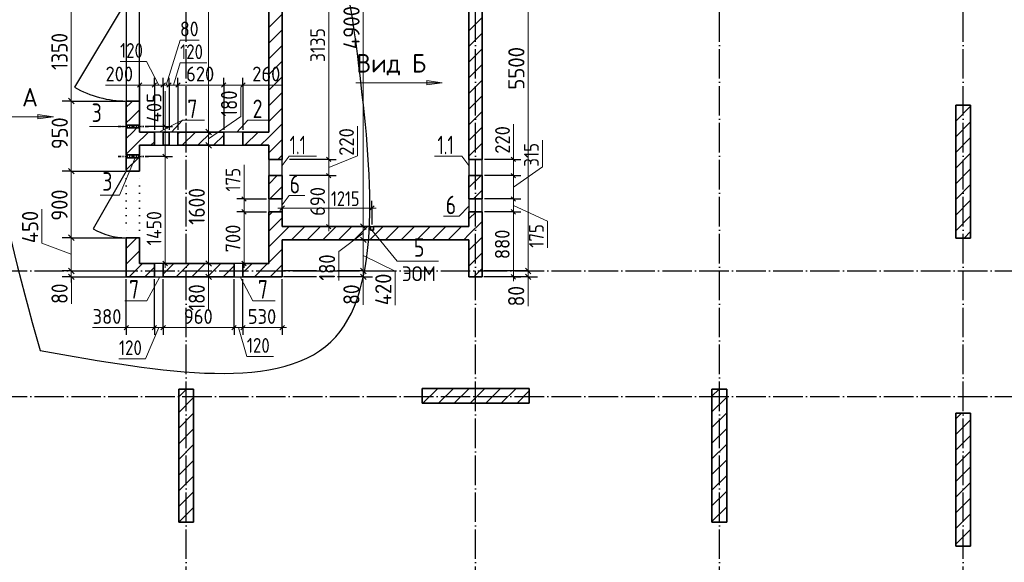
# Model space of a CAD drawing. Header units: millimetres. Extents: x -49773 to 2322955, y -3321 to 58485.
# Tile 153 of 256: x 660300 to 673631, y 26904 to 34248. Entities that reach past the tile are written whole.
import ezdxf

# ---------------------------------------------------------------- set-up
doc = ezdxf.new("R2010")
doc.units = ezdxf.units.MM
for name, pattern in [('______11', [500, 400, -50, 0, -50]), ('______2', [270, 200, -70]), ('______5', [1100, 800, -100, 100, -100]), ('______9', [100, 0, -100])]:
    doc.linetypes.add(name, pattern=pattern)
for name, color, linetype, lineweight in [('Standard', 7, 'Continuous', 25), ('Высотная отметка (отверстия)', 7, 'Continuous', 13), ('Макрос окна_ общее', 7, 'Continuous', 13), ('Ограждение_ 2D надпись', 7, 'Continuous', 13), ('Размерная линия_ общее', 7, 'Continuous', 13), ('Размерная линия_ общее_1', 7, 'Continuous', 13), ('Стена_ общее', 7, 'Continuous', 35), ('тонкая', 7, 'Continuous', 25)]:
    doc.layers.add(name, color=color, linetype=linetype, lineweight=lineweight)
doc.layers.add('Осевая линия_ общее', color=7, linetype='______5', lineweight=13, true_color=0xa0a0a0)
doc.styles.add('ISOCPEUR', font='txt')

msp = doc.modelspace()

# ---------------------------------------------------------------- hatches: boundary and pattern name
at = {"layer": 'Осевая линия_ общее', "linetype": 'Continuous', "lineweight": 13, "transparency": 33554687}
for points in [[(665810.3, 33365.1), (666020.3, 33395.1), (665810.3, 33425.1)], [(660545.3, 32905.4), (660755.3, 32935.4), (660545.3, 32965.4)]]:
    msp.add_hatch(color=7, dxfattribs=at).paths.add_polyline_path(points)

# ---------------------------------------------------------------- linework, layer by layer
at = {"color": 7, "linetype": 'Continuous', "lineweight": 35, "transparency": 33554687}
for p, q in [((672972.9, 33092.9), (672972.9, 31292.9)), ((673172.9, 33092.9), (672972.9, 33092.9)), ((673172.9, 31292.9), (673172.9, 33092.9)), ((672972.9, 31292.9), (673172.9, 31292.9)), ((662452.8, 29247.9), (662452.8, 27447.9)), ((662652.8, 29247.9), (662452.8, 29247.9)), ((662652.8, 27447.9), (662652.8, 29247.9)), ((667197.9, 29257.9), (665747.9, 29257.9)), ((665747.9, 29257.9), (665747.9, 29057.9)), ((667197.9, 29057.9), (667197.9, 29257.9)), ((669672.9, 29247.9), (669672.9, 27447.9)), ((669872.9, 29247.9), (669672.9, 29247.9)), ((669872.9, 27447.9), (669872.9, 29247.9)), ((665747.9, 29057.9), (667197.9, 29057.9)), ((672972.9, 28922.9), (672972.9, 27122.9)), ((673172.9, 28922.9), (672972.9, 28922.9)), ((673172.9, 27122.9), (673172.9, 28922.9)), ((662452.8, 27447.9), (662652.8, 27447.9)), ((669672.9, 27447.9), (669872.9, 27447.9)), ((672972.9, 27122.9), (673172.9, 27122.9))]:
    msp.add_line(p, q, dxfattribs=at)
at = {"color": 253, "linetype": '______5', "lineweight": 18, "true_color": 0xababab, "transparency": 33554687}
for p, q in [((672972.9, 33088.7), (672977.1, 33092.9)), ((672972.9, 32664.4), (673172.9, 32864.4)), ((672972.9, 32240.2), (673172.9, 32440.2)), ((672972.9, 31815.9), (673172.9, 32015.9)), ((672972.9, 31391.6), (673172.9, 31591.6)), ((665747.9, 29257.8), (665748, 29257.9)), ((665972.3, 29057.9), (666172.3, 29257.9)), ((666396.6, 29057.9), (666596.6, 29257.9)), ((666820.8, 29057.9), (667020.8, 29257.9)), ((662452.8, 28932.6), (662652.8, 29132.6)), ((669672.9, 28940.2), (669872.9, 29140.1)), ((672972.9, 28846), (673049.8, 28922.9)), ((662452.8, 28508.3), (662652.8, 28708.3)), ((669672.9, 28515.9), (669872.9, 28715.9)), ((672972.9, 28421.8), (673172.9, 28621.8)), ((662452.8, 28084), (662652.8, 28284)), ((669672.9, 28091.6), (669872.9, 28291.6)), ((672972.9, 27997.5), (673172.9, 28197.5)), ((669672.9, 27667.4), (669872.9, 27867.4)), ((662452.8, 27659.8), (662652.8, 27859.8)), ((672972.9, 27573.2), (673172.9, 27773.2)), ((672972.9, 27149), (673172.9, 27349))]:
    msp.add_line(p, q, dxfattribs=at)
at = {"color": 253, "linetype": '______11', "lineweight": 18, "true_color": 0xababab, "transparency": 33554687}
for p, q in [((672972.9, 32876.5), (673172.9, 33076.6)), ((672972.9, 32452.3), (673172.9, 32652.3)), ((672972.9, 32028), (673172.9, 32228)), ((672972.9, 31603.8), (673172.9, 31803.8)), ((673086.3, 31292.9), (673172.9, 31379.5)), ((662452.8, 29144.7), (662556, 29247.9)), ((665760.2, 29057.9), (665960.2, 29257.9)), ((666184.4, 29057.9), (666384.4, 29257.9)), ((666608.7, 29057.9), (666808.7, 29257.9)), ((667033, 29057.9), (667197.9, 29222.9)), ((669672.9, 29152.3), (669768.5, 29247.9)), ((662452.8, 28720.4), (662652.8, 28920.5)), ((669672.9, 28728), (669872.9, 28928)), ((672972.9, 28633.9), (673172.9, 28833.9)), ((662452.8, 28296.2), (662652.8, 28496.2)), ((669672.9, 28303.8), (669872.9, 28503.8)), ((672972.9, 28209.6), (673172.9, 28409.6)), ((662452.8, 27871.9), (662652.8, 28071.9)), ((669672.9, 27879.5), (669872.9, 28079.5)), ((672972.9, 27785.4), (673172.9, 27985.4)), ((662453.1, 27447.9), (662652.8, 27647.7)), ((669672.9, 27455.2), (669872.9, 27655.2)), ((672972.9, 27361.1), (673172.9, 27561.1)), ((673159, 27122.9), (673172.9, 27136.9))]:
    msp.add_line(p, q, dxfattribs=at)
at = {"layer": 'Высотная отметка (отверстия)', "color": 7, "linetype": 'Continuous', "lineweight": 13, "transparency": 33554687}
for points in [[(661742.8, 32804.1), (661507.1, 32804.1), (661247.1, 32804.1)], [(661864.2, 32377.9), (661650.7, 31873.9), (661390.7, 31873.9)], [(665067.8, 31397.9), (665409.6, 30980), (665969.6, 30980)]]:
    msp.add_lwpolyline(points, dxfattribs=at)
at = {"layer": 'Макрос окна_ общее', "color": 7, "linetype": 'Continuous', "lineweight": 25, "transparency": 33554687}
for p, q in [((661742.8, 34497.9), (661042.8, 33335.5)), ((661742.8, 32197.9), (661292.8, 31418.5))]:
    msp.add_line(p, q, dxfattribs=at)
at = {"layer": 'Макрос окна_ общее', "color": 7, "linetype": 'Continuous', "lineweight": -3, "transparency": 33554687}
for p, q in [((661742.8, 32822.9), (661742.8, 32782.9)), ((661922.8, 32782.9), (661922.8, 32822.9)), ((662242.8, 32727.9), (662122.8, 32727.9)), ((662442.8, 32727.9), (662322.8, 32727.9)), ((663322.8, 32727.9), (663062.8, 32727.9)), ((662122.8, 32547.9), (662242.8, 32547.9)), ((662322.8, 32547.9), (662442.8, 32547.9)), ((663062.8, 32547.9), (663322.8, 32547.9)), ((661742.8, 32417.9), (661742.8, 32377.9)), ((661922.8, 32377.9), (661922.8, 32417.9)), ((663672.8, 32357.9), (663672.8, 32137.9)), ((663852.8, 32137.9), (663852.8, 32357.9)), ((666382.8, 32357.9), (666382.8, 32137.9)), ((666562.8, 32137.9), (666562.8, 32357.9)), ((663672.8, 31822.9), (663672.8, 31647.9)), ((663852.8, 31647.9), (663852.8, 31822.9)), ((666382.8, 31822.9), (666382.8, 31647.9)), ((666562.8, 31647.9), (666562.8, 31822.9)), ((662242.8, 30947.9), (662122.8, 30947.9)), ((663322.8, 30947.9), (663202.8, 30947.9)), ((662122.8, 30767.9), (662242.8, 30767.9)), ((663202.8, 30767.9), (663322.8, 30767.9))]:
    msp.add_line(p, q, dxfattribs=at)
at = {"layer": 'Макрос окна_ общее', "color": 7, "linetype": 'Continuous', "lineweight": 25, "transparency": 33554687}
for centre, radius in [((661742.8, 34547.9), 1400), ((661742.8, 32197.9), 900)]:
    msp.add_arc(centre, radius, 240, 270, dxfattribs=at)
at = {"layer": 'Ограждение_ 2D надпись', "color": 7, "linetype": 'Continuous', "lineweight": 13, "transparency": 33554687}
msp.add_line((662182.8, 32727.9), (662503, 32886.8), dxfattribs=at)
for points in [[(662355.1, 32727.9), (662503, 32886.8), (662803, 32886.8)], [(663239.2, 32727.9), (663387, 32886.8), (663687, 32886.8)], [(662197, 30767.9), (662022.6, 30442.4), (661722.6, 30442.4)], [(663282.8, 30767.9), (663457.2, 30442.4), (663757.2, 30442.4)]]:
    msp.add_lwpolyline(points, dxfattribs=at)
at = {"layer": 'Осевая линия_ общее', "color": 253, "linetype": '______11', "lineweight": -3, "true_color": 0xa0a0a0, "transparency": 33554687}
for p, q in [((662552.9, 19447.9), (662552.9, 39647.9)), ((666472.9, 19447.9), (666472.9, 39647.9)), ((669772.9, 19447.9), (669772.9, 39647.9)), ((673072.9, 19447.9), (673072.9, 39647.9)), ((628992.9, 30847.9), (676072.9, 30847.9)), ((628992.9, 29147.9), (676072.9, 29147.9))]:
    msp.add_line(p, q, dxfattribs=at)
at = {"layer": 'Осевая линия_ общее', "color": 7, "linetype": 'Continuous', "lineweight": 13, "transparency": 33554687}
for p, q in [((664850.3, 33395.1), (666020.3, 33395.1)), ((665810.3, 33395.1), (665795.3, 33395.1)), ((666020.3, 33395.1), (665810.3, 33425.1)), ((665810.3, 33425.1), (665810.3, 33365.1)), ((665810.3, 33365.1), (666020.3, 33395.1)), ((666020.3, 33395.1), (666020.3, 33395.1)), ((666020.3, 33395.1), (666020.3, 33395.1)), ((666020.3, 33395.1), (666020.3, 33395.1)), ((659585.3, 32935.4), (660755.3, 32935.4)), ((660545.3, 32935.4), (660530.3, 32935.4)), ((660755.3, 32935.4), (660545.3, 32965.4)), ((660545.3, 32965.4), (660545.3, 32905.4)), ((660545.3, 32905.4), (660755.3, 32935.4)), ((660755.3, 32935.4), (660755.3, 32935.4)), ((660755.3, 32935.4), (660755.3, 32935.4)), ((660755.3, 32935.4), (660755.3, 32935.4))]:
    msp.add_line(p, q, dxfattribs=at)
for points in [[(663852.8, 32272.9), (663949.4, 32399.8), (664319.4, 32399.8)], [(666382.8, 32272.9), (666286.2, 32399.8), (665916.2, 32399.8)], [(663852.8, 31742.9), (663949.4, 31869.8), (664159.4, 31869.8)], [(666382.8, 31722.9), (666248.5, 31588.6), (666038.5, 31588.6)]]:
    msp.add_lwpolyline(points, dxfattribs=at)
at = {"layer": 'Размерная линия_ общее', "color": 7, "linetype": 'Continuous', "lineweight": 13, "transparency": 33554687}
for p, q in [((664952.3, 31447.9), (664952.3, 36347.9)), ((667184.1, 30847.9), (667184.1, 36347.9)), ((662857.3, 32727.9), (662857.3, 35387.9)), ((660998.8, 33002.9), (660998.8, 34402.9)), ((663294, 32935.9), (663294, 33331.9)), ((660998.8, 32197.9), (660998.8, 33002.9)), ((662857.3, 32637.9), (663294, 32935.9)), ((662857.3, 32547.9), (662857.3, 32727.9)), ((662857.3, 30947.9), (662857.3, 32547.9)), ((660998.8, 31297.9), (660998.8, 32197.9)), ((660600.4, 31223.2), (660600.4, 31685.2)), ((664952.3, 31357.9), (664621.1, 31112.7)), ((664952.3, 31267.9), (664952.3, 31447.9)), ((660998.8, 31072.9), (660600.4, 31223.2)), ((660998.8, 30847.9), (660998.8, 31297.9)), ((664952.3, 30847.9), (664952.3, 31267.9)), ((664621.1, 31112.7), (664621.1, 30716.7)), ((662857.3, 30767.9), (662857.3, 30947.9)), ((664952.3, 31057.9), (665382.6, 30845)), ((660998.8, 30767.9), (660998.8, 30847.9)), ((660998.8, 30807.9), (660999.5, 30688.1)), ((662857.3, 30857.9), (662857.1, 30707.6)), ((664952.3, 30807.9), (664950.6, 30675.5)), ((664952.3, 30767.9), (664952.3, 30847.9)), ((665382.6, 30845), (665382.6, 30383)), ((667184.1, 30807.9), (667182, 30654.7)), ((667184.1, 30767.9), (667184.1, 30847.9)), ((660998.8, 30767.9), (660998.8, 30692.9)), ((660999.5, 30688.1), (660999.5, 30402.1)), ((662857.1, 30707.6), (662857.1, 30311.6)), ((662857.3, 30767.9), (662857.3, 30692.9)), ((664950.6, 30675.5), (664950.6, 30389.5)), ((664952.3, 30767.9), (664952.3, 30692.9)), ((667184.1, 30767.9), (667184.1, 30692.9)), ((667182, 30654.7), (667182, 30368.7))]:
    msp.add_line(p, q, dxfattribs=at)
at = {"layer": 'Размерная линия_ общее', "color": 253, "linetype": 'Continuous', "lineweight": -3, "true_color": 0xa0a0a0, "transparency": 33554687}
for p, q in [((660998.8, 33147.9), (660873.8, 33147.9)), ((660998.8, 33147.9), (661123.8, 33147.9)), ((660998.8, 33147.9), (661722.8, 33147.9)), ((662857.3, 32727.9), (662732.3, 32727.9)), ((662857.3, 32727.9), (662853.2, 32727.9)), ((662857.3, 32727.9), (662982.3, 32727.9)), ((662857.3, 32547.9), (662732.3, 32547.9)), ((662857.3, 32547.9), (662853.2, 32547.9)), ((662857.3, 32547.9), (662982.3, 32547.9)), ((660998.8, 32197.9), (660873.8, 32197.9)), ((660998.8, 32197.9), (661123.8, 32197.9)), ((660998.8, 32197.9), (661722.8, 32197.9)), ((664952.3, 31447.9), (664827.3, 31447.9)), ((664952.3, 31447.9), (665077.3, 31447.9)), ((660998.8, 31297.9), (660873.8, 31297.9)), ((660998.8, 31297.9), (661123.8, 31297.9)), ((660998.8, 31297.9), (661722.8, 31297.9)), ((664952.3, 31267.9), (664827.3, 31267.9)), ((664952.3, 31267.9), (665077.3, 31267.9)), ((662857.3, 30947.9), (662732.3, 30947.9)), ((662857.3, 30947.9), (662853.2, 30947.9)), ((662857.3, 30947.9), (662982.3, 30947.9)), ((660998.8, 30847.9), (660873.8, 30847.9)), ((660998.8, 30847.9), (661123.8, 30847.9)), ((660998.8, 30847.9), (661772.8, 30847.9)), ((664952.3, 30847.9), (664827.3, 30847.9)), ((664952.3, 30847.9), (665077.3, 30847.9)), ((667184.1, 30847.9), (667059.1, 30847.9)), ((667184.1, 30847.9), (667309.1, 30847.9)), ((660998.8, 30767.9), (660873.8, 30767.9)), ((660998.8, 30767.9), (661123.8, 30767.9)), ((660998.8, 30767.9), (661772.8, 30767.9)), ((662857.3, 30767.9), (662732.3, 30767.9)), ((662857.3, 30767.9), (662853.2, 30767.9)), ((662857.3, 30767.9), (662982.3, 30767.9)), ((664952.3, 30767.9), (664827.3, 30767.9)), ((664952.3, 30767.9), (665077.3, 30767.9)), ((667184.1, 30767.9), (667059.1, 30767.9)), ((667184.1, 30767.9), (667309.1, 30767.9))]:
    msp.add_line(p, q, dxfattribs=at)
at = {"layer": 'Размерная линия_ общее', "color": 7, "linetype": 'Continuous', "lineweight": 25, "transparency": 33554687}
for p, q in [((661036.3, 33110.4), (660961.3, 33185.4)), ((662894.8, 32690.4), (662819.8, 32765.4)), ((662894.8, 32510.4), (662819.8, 32585.4)), ((661036.3, 32160.4), (660961.3, 32235.4)), ((664989.8, 31410.4), (664914.8, 31485.4)), ((661036.3, 31260.4), (660961.3, 31335.4)), ((664989.8, 31230.4), (664914.8, 31305.4)), ((662894.8, 30910.4), (662819.8, 30985.4)), ((661036.3, 30810.4), (660961.3, 30885.4)), ((661036.3, 30730.4), (660961.3, 30805.4)), ((662894.8, 30730.4), (662819.8, 30805.4)), ((664989.8, 30810.4), (664914.8, 30885.4)), ((664989.8, 30730.4), (664914.8, 30805.4)), ((667221.6, 30810.4), (667146.6, 30885.4)), ((667221.6, 30730.4), (667146.6, 30805.4))]:
    msp.add_line(p, q, dxfattribs=at)
at = {"layer": 'Размерная линия_ общее', "color": 253, "linetype": 'Continuous', "lineweight": -3, "true_color": 0xa0a0a0, "transparency": 33554687}
for points in [[(664952.3, 31447.9), (664934.3, 31447.9), (664934.3, 31447.9), (664934.1, 31447.9), (664934.1, 31447.9), (663872.8, 31447.9)], [(664952.3, 31267.9), (664934.2, 31267.9), (664934.2, 31267.9), (664934, 31267.9), (664934, 31267.9), (663872.8, 31267.9)], [(664318, 30847.9), (664139.7, 30847.9), (664139.7, 30847.9), (663872.8, 30847.9)], [(664952.3, 30847.9), (664933.9, 30847.9), (664933.9, 30847.9), (664933.8, 30847.9), (664933.8, 30847.9), (664604.1, 30847.9)], [(667184.1, 30847.9), (667165.3, 30847.9), (667165.3, 30847.9), (667165.2, 30847.9), (667165.2, 30847.9), (666582.8, 30847.9)], [(664318, 30767.9), (664269, 30767.9), (664269, 30767.9), (663872.8, 30767.9)], [(664952.3, 30767.9), (664933.9, 30767.9), (664933.9, 30767.9), (664933.8, 30767.9), (664933.8, 30767.9), (664604.1, 30767.9)], [(667184.1, 30767.9), (667165.3, 30767.9), (667165.3, 30767.9), (667165.1, 30767.9), (667165.1, 30767.9), (666582.8, 30767.9)]]:
    msp.add_lwpolyline(points, dxfattribs=at)
at = {"layer": 'Размерная линия_ общее_1', "color": 7, "linetype": 'Continuous', "lineweight": 13, "transparency": 33554687}
for p, q in [((664483.8, 32357.9), (664483.8, 35492.9)), ((662282.8, 33363.1), (662470.9, 33973.6)), ((662470.9, 33973.6), (662730.9, 33973.6)), ((662018.3, 33681.7), (661658.3, 33681.7)), ((662182.8, 33363.1), (662018.3, 33681.7)), ((662382.8, 33363.1), (662471.3, 33664.3)), ((662471.3, 33664.3), (662831.3, 33664.3)), ((661861.5, 33363.5), (661461.5, 33363.5)), ((662022.8, 33363.1), (661861.5, 33363.5)), ((661922.8, 33363.1), (661862.8, 33363.1)), ((661922.8, 33363.1), (662122.8, 33363.1)), ((662122.8, 33363.1), (662242.8, 33363.1)), ((662242.8, 33363.1), (662322.8, 33363.1)), ((662322.8, 33363.1), (662442.8, 33363.1)), ((662442.8, 33363.1), (663062.8, 33363.1)), ((663062.8, 33363.1), (663322.8, 33363.1)), ((663192.8, 33363.1), (663448, 33363.5)), ((663322.8, 33363.1), (663382.8, 33363.1)), ((663448, 33363.5), (663848, 33363.5)), ((662269.4, 32859), (662269.4, 33279)), ((662269.2, 32804.3), (662269.2, 32864.3)), ((662269.2, 32601.1), (662269.4, 32859)), ((662269.2, 32397.9), (662269.2, 32804.3)), ((664874.9, 32406.7), (664874.9, 32806.7)), ((666986.7, 32434.5), (666986.7, 32834.5)), ((667377.9, 32258.7), (667377.9, 32618.7)), ((662269.2, 30947.9), (662269.2, 32397.9)), ((664483.8, 32247.9), (664874.9, 32406.7)), ((666983.5, 32247.9), (666986.7, 32434.5)), ((666983.5, 32357.9), (666983.5, 32417.9)), ((663337.3, 31921.9), (663337.3, 32281.9)), ((664483.8, 32137.9), (664483.8, 32357.9)), ((666983.5, 32137.9), (666983.5, 32357.9)), ((666983.5, 31980.4), (667377.9, 32258.7)), ((666983.5, 31822.9), (666983.5, 32137.9)), ((663337.6, 31735.4), (663337.3, 31921.9)), ((663337.6, 31822.9), (663337.6, 31882.9)), ((663337.6, 31647.9), (663337.6, 31822.9)), ((666983.5, 31647.9), (666983.5, 31822.9)), ((666983.5, 31735.4), (667446.2, 31521.6)), ((663337.6, 30947.9), (663337.6, 31647.9)), ((663852.8, 31697.2), (663792.8, 31697.2)), ((663852.8, 31697.2), (665067.8, 31697.2)), ((665067.8, 31697.2), (665127.8, 31697.2)), ((667446.2, 31521.6), (667446.2, 31161.6)), ((664483.8, 31447.9), (664483.8, 31387.9)), ((662269.2, 30947.9), (662269.2, 30887.9)), ((663337.6, 30947.9), (663337.6, 30887.9)), ((666983.5, 30767.9), (666983.5, 30707.9)), ((661687.2, 30080.9), (661287.2, 30080.9)), ((661742.8, 30080.6), (661682.8, 30080.6)), ((661932.8, 30080.6), (661687.2, 30080.9)), ((661742.8, 30080.6), (662122.8, 30080.6)), ((662182.8, 30080.6), (662003.7, 29658)), ((662122.8, 30080.6), (662242.8, 30080.6)), ((662242.8, 30080.6), (663202.8, 30080.6)), ((663202.8, 30080.6), (663322.8, 30080.6)), ((663262.8, 30080.6), (663374.9, 29689.6)), ((663322.8, 30080.6), (663852.8, 30080.6)), ((663852.8, 30080.6), (663912.8, 30080.6)), ((662003.7, 29658), (661643.7, 29658)), ((663374.9, 29689.6), (663734.9, 29689.6))]:
    msp.add_line(p, q, dxfattribs=at)
at = {"layer": 'Размерная линия_ общее_1', "color": 253, "linetype": 'Continuous', "lineweight": -3, "true_color": 0xa0a0a0, "transparency": 33554687}
for p, q in [((661922.8, 33363.1), (661922.8, 33463.1)), ((662122.8, 33363.1), (662122.8, 33463.1)), ((662242.8, 33363.1), (662242.8, 33463.1)), ((662322.8, 33363.1), (662322.8, 33463.1)), ((662442.8, 33363.1), (662442.8, 33463.1)), ((663062.8, 33363.1), (663062.8, 33463.1)), ((663322.8, 33363.1), (663322.8, 33463.1)), ((661922.8, 33363.1), (661922.8, 33263.1)), ((661922.8, 33363.1), (661922.8, 33109.3)), ((662122.8, 33363.1), (662122.8, 33263.1)), ((662122.8, 33363.1), (662122.8, 32757.9)), ((662242.8, 33363.1), (662242.8, 33263.1)), ((662242.8, 33363.1), (662242.8, 32757.9)), ((662322.8, 33363.1), (662322.8, 33263.1)), ((662322.8, 33363.1), (662322.8, 32757.9)), ((662442.8, 33363.1), (662442.8, 33263.1)), ((662442.8, 33363.1), (662442.8, 32757.9)), ((663062.8, 33363.1), (663062.8, 33263.1)), ((663062.8, 33363.1), (663062.8, 32757.9)), ((663322.8, 33363.1), (663322.8, 33263.1)), ((663322.8, 33363.1), (663322.8, 32757.9)), ((662269.2, 32804.3), (662169.2, 32804.3)), ((662269.2, 32804.3), (662369.2, 32804.3)), ((662269.2, 32397.9), (662169.2, 32397.9)), ((662269.2, 32397.9), (662369.2, 32397.9)), ((664483.8, 32357.9), (664383.8, 32357.9)), ((664483.8, 32357.9), (664583.8, 32357.9)), ((666983.5, 32357.9), (666883.5, 32357.9)), ((666983.5, 32357.9), (667083.5, 32357.9)), ((664483.8, 32137.9), (664383.8, 32137.9)), ((664483.8, 32137.9), (664583.8, 32137.9)), ((666983.5, 32137.9), (666883.5, 32137.9)), ((666983.5, 32137.9), (667083.5, 32137.9)), ((663337.6, 31822.9), (663237.6, 31822.9)), ((663337.6, 31822.9), (663437.6, 31822.9)), ((663337.6, 31822.9), (663642.8, 31822.9)), ((663852.8, 31697.2), (663852.8, 31797.2)), ((665067.8, 31697.2), (665067.8, 31797.2)), ((666983.5, 31822.9), (666883.5, 31822.9)), ((666983.5, 31822.9), (667083.5, 31822.9)), ((663337.6, 31647.9), (663237.6, 31647.9)), ((663337.6, 31647.9), (663437.6, 31647.9)), ((663337.6, 31647.9), (663642.8, 31647.9)), ((663852.8, 31697.2), (663852.8, 31597.2)), ((663852.8, 31697.2), (663852.8, 31477.9)), ((665067.8, 31697.2), (665067.8, 31597.2)), ((665067.8, 31697.2), (665067.8, 31477.9)), ((666983.5, 31647.9), (666883.5, 31647.9)), ((666983.5, 31647.9), (667083.5, 31647.9)), ((664483.8, 31447.9), (663952.8, 31447.9)), ((664483.8, 31447.9), (664383.8, 31447.9)), ((664483.8, 31447.9), (664583.8, 31447.9)), ((662269.2, 30947.9), (662039.9, 30947.9)), ((662269.2, 30947.9), (662169.2, 30947.9)), ((662269.2, 30947.9), (662369.2, 30947.9)), ((663337.6, 30947.9), (663237.6, 30947.9)), ((663337.6, 30947.9), (663437.6, 30947.9)), ((663337.6, 30947.9), (663642.8, 30947.9)), ((663852.8, 30080.6), (663852.8, 30737.9)), ((666983.5, 30767.9), (666592.8, 30767.9)), ((666983.5, 30767.9), (666883.5, 30767.9)), ((666983.5, 30767.9), (667083.5, 30767.9)), ((661742.8, 30080.6), (661742.8, 30180.6)), ((662122.8, 30080.6), (662122.8, 30180.6)), ((662242.8, 30080.6), (662242.8, 30180.6)), ((663202.8, 30080.6), (663202.8, 30180.6)), ((663322.8, 30080.6), (663322.8, 30180.6)), ((663852.8, 30080.6), (663852.8, 30180.6)), ((661742.8, 30080.6), (661742.8, 29980.6)), ((662122.8, 30080.6), (662122.8, 29980.6)), ((662242.8, 30080.6), (662242.8, 29980.6)), ((663202.8, 30080.6), (663202.8, 29980.6)), ((663322.8, 30080.6), (663322.8, 29980.6)), ((663852.8, 30080.6), (663852.8, 29980.6))]:
    msp.add_line(p, q, dxfattribs=at)
at = {"layer": 'Размерная линия_ общее_1', "color": 7, "linetype": 'Continuous', "lineweight": 25, "transparency": 33554687}
for p, q in [((661892.8, 33333.1), (661952.8, 33393.1)), ((662092.8, 33333.1), (662152.8, 33393.1)), ((662212.8, 33333.1), (662272.8, 33393.1)), ((662292.8, 33333.1), (662352.8, 33393.1)), ((662412.8, 33333.1), (662472.8, 33393.1)), ((663032.8, 33333.1), (663092.8, 33393.1)), ((663292.8, 33333.1), (663352.8, 33393.1)), ((662299.2, 32774.3), (662239.2, 32834.3)), ((662299.2, 32367.9), (662239.2, 32427.9)), ((664513.8, 32327.9), (664453.8, 32387.9)), ((667013.5, 32327.9), (666953.5, 32387.9)), ((664513.8, 32107.9), (664453.8, 32167.9)), ((667013.5, 32107.9), (666953.5, 32167.9)), ((663367.6, 31792.9), (663307.6, 31852.9)), ((667013.5, 31792.9), (666953.5, 31852.9)), ((663367.6, 31617.9), (663307.6, 31677.9)), ((663822.8, 31667.2), (663882.8, 31727.2)), ((665037.8, 31667.2), (665097.8, 31727.2)), ((667013.5, 31617.9), (666953.5, 31677.9)), ((664513.8, 31417.9), (664453.8, 31477.9)), ((662299.2, 30917.9), (662239.2, 30977.9)), ((663367.6, 30917.9), (663307.6, 30977.9)), ((667013.5, 30737.9), (666953.5, 30797.9)), ((661712.8, 30050.6), (661772.8, 30110.6)), ((662092.8, 30050.6), (662152.8, 30110.6)), ((662212.8, 30050.6), (662272.8, 30110.6)), ((663172.8, 30050.6), (663232.8, 30110.6)), ((663292.8, 30050.6), (663352.8, 30110.6)), ((663822.8, 30050.6), (663882.8, 30110.6))]:
    msp.add_line(p, q, dxfattribs=at)
at = {"layer": 'Размерная линия_ общее_1', "color": 253, "linetype": 'Continuous', "lineweight": -3, "true_color": 0xa0a0a0, "transparency": 33554687}
for points in [[(662269.2, 32804.3), (662249.4, 32804.3), (662249.4, 32804.3), (662039.9, 32804.3)], [(662269.2, 32397.9), (662249.4, 32397.9), (662249.4, 32397.9), (662039.9, 32397.9)], [(664483.8, 32357.9), (664463.8, 32357.9), (664463.8, 32357.9), (663952.8, 32357.9)], [(666983.5, 32357.9), (666966.6, 32357.9), (666966.6, 32357.9), (666592.8, 32357.9)], [(664483.8, 32137.9), (664463.8, 32137.9), (664463.8, 32137.9), (663952.8, 32137.9)], [(666983.5, 32137.9), (666966.1, 32137.9), (666966.1, 32137.9), (666592.8, 32137.9)], [(666983.5, 31822.9), (666965.4, 31822.9), (666965.4, 31822.9), (666592.8, 31822.9)], [(666983.5, 31647.9), (666965, 31647.9), (666965, 31647.9), (666592.8, 31647.9)], [(661742.8, 30080.6), (661742.8, 30100.8), (661742.8, 30100.8), (661742.8, 30100.8), (661742.8, 30100.8), (661742.8, 30224.7), (661742.8, 30224.7), (661742.8, 30737.9)], [(662122.8, 30080.6), (662122.8, 30100.7), (662122.8, 30100.7), (662122.8, 30100.8), (662122.8, 30100.8), (662122.8, 30321.6), (662122.8, 30321.6), (662122.8, 30737.9)], [(662242.8, 30080.6), (662242.8, 30100.7), (662242.8, 30100.7), (662242.8, 30100.8), (662242.8, 30100.8), (662242.8, 30352.2), (662242.8, 30352.2), (662242.8, 30737.9)], [(663202.8, 30080.6), (663202.8, 30100.6), (663202.8, 30100.6), (663202.8, 30597), (663202.8, 30597), (663202.8, 30737.9)], [(663322.8, 30080.6), (663322.8, 30100.6), (663322.8, 30100.6), (663322.8, 30627.6), (663322.8, 30627.6), (663322.8, 30737.9)]]:
    msp.add_lwpolyline(points, dxfattribs=at)
at = {"layer": 'Размерная линия_ общее_1', "color": 7, "linetype": 'Continuous', "lineweight": 13, "transparency": 33554687}
for points in [[(664483.8, 31447.9), (664483.8, 31576.2), (664483.8, 31576.2), (664483.8, 31930.2), (664483.8, 31930.2), (664483.8, 32137.9)], [(666983.5, 30767.9), (666983.5, 30921.2), (666983.5, 30921.2), (666983.5, 31034.8), (666983.5, 31034.8), (666983.5, 31647.9)]]:
    msp.add_lwpolyline(points, dxfattribs=at)
at = {"layer": 'Стена_ общее', "color": 7, "linetype": 'Continuous', "lineweight": 35, "transparency": 33554687}
for p, q in [((666382.8, 35492.9), (666382.8, 32357.9)), ((666562.8, 32357.9), (666562.8, 35492.9)), ((663672.8, 35387.9), (663672.8, 32727.9)), ((663852.8, 32357.9), (663852.8, 35387.9)), ((661742.8, 33147.9), (661922.8, 33147.9)), ((661742.8, 33147.9), (661742.8, 32822.9)), ((661922.8, 32822.9), (661922.8, 33147.9)), ((661922.8, 32822.9), (661742.8, 32822.9)), ((661742.8, 32782.9), (661922.8, 32782.9)), ((661742.8, 32782.9), (661742.8, 32727.9)), ((661742.8, 32727.9), (661742.8, 32547.9)), ((661922.8, 32727.9), (661922.8, 32782.9)), ((662122.8, 32727.9), (661922.8, 32727.9)), ((662122.8, 32727.9), (662122.8, 32547.9)), ((662242.8, 32547.9), (662242.8, 32727.9)), ((662322.8, 32727.9), (662242.8, 32727.9)), ((662322.8, 32727.9), (662322.8, 32547.9)), ((663062.8, 32727.9), (662442.8, 32727.9)), ((662442.8, 32547.9), (662442.8, 32727.9)), ((663062.8, 32727.9), (663062.8, 32547.9)), ((663672.8, 32727.9), (663322.8, 32727.9)), ((663322.8, 32547.9), (663322.8, 32727.9)), ((661742.8, 32547.9), (661742.8, 32417.9)), ((661922.8, 32417.9), (661922.8, 32547.9)), ((661922.8, 32547.9), (662122.8, 32547.9)), ((662242.8, 32547.9), (662322.8, 32547.9)), ((662442.8, 32547.9), (663062.8, 32547.9)), ((663322.8, 32547.9), (663672.8, 32547.9)), ((663672.8, 32547.9), (663672.8, 32357.9)), ((661922.8, 32417.9), (661742.8, 32417.9)), ((661742.8, 32377.9), (661922.8, 32377.9)), ((661742.8, 32377.9), (661742.8, 32197.9)), ((661922.8, 32197.9), (661922.8, 32377.9)), ((663852.8, 32357.9), (663672.8, 32357.9)), ((666562.8, 32357.9), (666382.8, 32357.9)), ((661922.8, 32197.9), (661742.8, 32197.9)), ((663672.8, 32137.9), (663852.8, 32137.9)), ((663672.8, 32137.9), (663672.8, 31822.9)), ((663852.8, 31822.9), (663852.8, 32137.9)), ((666382.8, 32137.9), (666562.8, 32137.9)), ((666382.8, 32137.9), (666382.8, 31822.9)), ((666562.8, 31822.9), (666562.8, 32137.9)), ((663852.8, 31822.9), (663672.8, 31822.9)), ((666562.8, 31822.9), (666382.8, 31822.9)), ((663672.8, 31647.9), (663852.8, 31647.9)), ((663672.8, 31647.9), (663672.8, 30947.9)), ((663852.8, 31447.9), (663852.8, 31647.9)), ((666382.8, 31647.9), (666562.8, 31647.9)), ((666382.8, 31647.9), (666382.8, 31447.9)), ((666562.8, 30767.9), (666562.8, 31647.9)), ((665047.8, 31447.9), (663852.8, 31447.9)), ((665047.8, 31447.9), (665047.8, 31397.9)), ((665047.8, 31397.9), (665087.8, 31397.9)), ((665087.8, 31397.9), (665087.8, 31447.9)), ((666382.8, 31447.9), (665087.8, 31447.9)), ((661742.8, 31297.9), (661922.8, 31297.9)), ((661742.8, 31297.9), (661742.8, 30947.9)), ((661922.8, 30947.9), (661922.8, 31297.9)), ((663852.8, 30947.9), (663852.8, 31267.9)), ((663852.8, 31267.9), (666382.8, 31267.9)), ((666382.8, 31267.9), (666382.8, 30767.9)), ((661742.8, 30947.9), (661742.8, 30767.9)), ((662122.8, 30947.9), (661922.8, 30947.9)), ((662122.8, 30947.9), (662122.8, 30767.9)), ((663202.8, 30947.9), (662242.8, 30947.9)), ((662242.8, 30767.9), (662242.8, 30947.9)), ((663202.8, 30947.9), (663202.8, 30767.9)), ((663672.8, 30947.9), (663322.8, 30947.9)), ((663322.8, 30767.9), (663322.8, 30947.9)), ((663852.8, 30767.9), (663852.8, 30947.9)), ((661742.8, 30767.9), (662122.8, 30767.9)), ((662242.8, 30767.9), (663202.8, 30767.9)), ((663322.8, 30767.9), (663852.8, 30767.9)), ((666382.8, 30767.9), (666562.8, 30767.9))]:
    msp.add_line(p, q, dxfattribs=at)
at = {"layer": 'Стена_ общее', "color": 7, "lineweight": -3, "transparency": 33554687}
for p, q in [((661742.8, 34497.9), (661742.8, 33147.9)), ((661922.8, 33147.9), (661922.8, 34497.9))]:
    msp.add_line(p, q, dxfattribs=at)
at = {"layer": 'Стена_ общее', "color": 253, "linetype": '______5', "lineweight": 18, "true_color": 0xababab, "transparency": 33554687}
for p, q in [((661742.8, 32638.5), (661832.3, 32727.9)), ((662076.5, 32547.9), (662122.8, 32594.2)), ((661742.8, 32214.2), (661906.5, 32377.9)), ((663672.8, 31598.6), (663722.1, 31647.9)), ((663672.8, 31174.4), (663852.8, 31354.4)), ((663852.8, 31354.4), (663946.4, 31447.9)), ((664190.6, 31267.9), (664370.6, 31447.9)), ((664614.9, 31267.9), (664794.9, 31447.9)), ((665039.2, 31267.9), (665219.2, 31447.9)), ((665463.4, 31267.9), (665643.4, 31447.9)), ((665887.7, 31267.9), (666067.7, 31447.9)), ((666312, 31267.9), (666382.8, 31338.8)), ((661742.8, 30941.4), (661749.3, 30947.9)), ((663690.6, 30767.9), (663852.8, 30930.1)), ((661993.6, 30767.9), (662122.8, 30897.2))]:
    msp.add_line(p, q, dxfattribs=at)
at = {"layer": 'Стена_ общее', "color": 253, "linetype": '______11', "lineweight": 18, "true_color": 0xababab, "transparency": 33554687}
for p, q in [((661864.4, 32547.9), (662044.4, 32727.9)), ((661742.8, 32426.4), (661864.4, 32547.9)), ((663561.5, 32547.9), (663672.8, 32659.3)), ((663795.7, 32357.9), (663852.8, 32415)), ((666382.8, 31975.2), (666545.6, 32137.9)), ((663685, 31822.9), (663852.8, 31990.8)), ((666382.8, 31550.9), (666479.8, 31647.9)), ((663672.8, 31386.5), (663852.8, 31566.5)), ((663978.5, 31267.9), (664158.5, 31447.9)), ((664402.8, 31267.9), (664582.8, 31447.9)), ((664827, 31267.9), (665007, 31447.9)), ((665251.3, 31267.9), (665431.3, 31447.9)), ((665675.6, 31267.9), (665855.6, 31447.9)), ((666099.8, 31267.9), (666279.8, 31447.9)), ((661742.8, 31153.6), (661887.2, 31297.9)), ((663672.8, 30962.2), (663852.8, 31142.3)), ((661781.5, 30767.9), (661961.5, 30947.9)), ((662122.8, 30767.9), (662122.8, 30785))]:
    msp.add_line(p, q, dxfattribs=at)
at = {"layer": 'Стена_ общее', "color": 253, "linetype": '______2', "lineweight": 18, "true_color": 0xababab, "transparency": 33554687}
for p, q in [((662122.8, 32727.9), (662122.8, 32547.9)), ((662242.8, 32547.9), (662242.8, 32727.9)), ((662322.8, 32727.9), (662322.8, 32547.9)), ((662442.8, 32547.9), (662442.8, 32727.9)), ((663062.8, 32727.9), (663062.8, 32547.9)), ((663322.8, 32547.9), (663322.8, 32727.9)), ((662122.8, 30947.9), (662122.8, 30767.9)), ((662242.8, 30767.9), (662242.8, 30947.9)), ((663202.8, 30947.9), (663202.8, 30767.9)), ((663322.8, 30767.9), (663322.8, 30947.9))]:
    msp.add_line(p, q, dxfattribs=at)
at = {"layer": 'Стена_ общее', "color": 7, "linetype": '______9', "lineweight": -3, "transparency": 33554687}
for p, q in [((661742.8, 32197.9), (661742.8, 31297.9)), ((661922.8, 31297.9), (661922.8, 32197.9))]:
    msp.add_line(p, q, dxfattribs=at)
at = {"layer": 'Стена_ общее', "color": 7, "linetype": 'Continuous', "lineweight": 13, "transparency": 33554687}
msp.add_line((665087.8, 31447.9), (665047.8, 31447.9), dxfattribs=at)
at = {"layer": 'Стена_ общее', "color": 253, "linetype": '______5', "lineweight": 18, "true_color": 0xababab, "transparency": 33554687}
for points in [[(663672.8, 34144.2), (663672.8, 34144.2), (663852.8, 34324.2)], [(666382.8, 33884.4), (666562.8, 34064.4), (666562.8, 34064.4)], [(663672.8, 33720), (663672.8, 33720), (663852.8, 33900)], [(666382.8, 33460.1), (666562.8, 33640.1), (666562.8, 33640.1)], [(663672.8, 33295.7), (663672.8, 33295.7), (663852.8, 33475.7)], [(666382.8, 33035.8), (666562.8, 33215.8), (666562.8, 33215.8)], [(663672.8, 32871.4), (663672.8, 32871.4), (663852.8, 33051.4)], [(661832.3, 32727.9), (661887, 32782.7), (661887, 32782.7), (661887.3, 32782.9)], [(662500.8, 32547.9), (662680.8, 32727.9), (662680.8, 32727.9), (662680.8, 32727.9), (662680.8, 32727.9)], [(662925.1, 32547.9), (663062.8, 32685.7)], [(663349.3, 32547.9), (663529.3, 32727.9), (663529.3, 32727.9)], [(666382.8, 32611.6), (666562.8, 32791.6), (666562.8, 32791.6)], [(663672.8, 32447.2), (663672.8, 32447.2), (663852.8, 32627.2)], [(666553.4, 32357.9), (666562.8, 32367.3), (666562.8, 32367.3)], [(663672.8, 32022.9), (663672.8, 32022.9), (663787.9, 32137.9)], [(666442.7, 31822.9), (666562.8, 31943), (666562.8, 31943), (666562.8, 31943), (666562.8, 31943)], [(666382.8, 31338.8), (666562.8, 31518.8), (666562.8, 31518.8), (666562.8, 31518.8), (666562.8, 31518.8)], [(661749.3, 30947.9), (661922.8, 31121.4), (661922.8, 31121.4)], [(666382.8, 30914.5), (666562.8, 31094.5), (666562.8, 31094.5), (666562.8, 31094.5), (666562.8, 31094.5)], [(662242.8, 30805), (662385.7, 30947.9)], [(662417.8, 30767.9), (662442.1, 30792.1), (662442.1, 30792.1), (662597.9, 30947.9)], [(662842.1, 30767.9), (662919, 30844.8), (662919, 30844.8), (663022.1, 30947.9)], [(663322.8, 30824.4), (663395.9, 30897.5), (663395.9, 30897.5), (663446.4, 30947.9), (663446.4, 30947.9)]]:
    msp.add_lwpolyline(points, dxfattribs=at)
at = {"layer": 'Стена_ общее', "color": 253, "linetype": '______11', "lineweight": 18, "true_color": 0xababab, "transparency": 33554687}
for points in [[(666382.8, 34096.5), (666562.8, 34276.5), (666562.8, 34276.5)], [(663672.8, 33932.1), (663672.8, 33932.1), (663852.8, 34112.1)], [(666382.8, 33672.2), (666562.8, 33852.2), (666562.8, 33852.2)], [(663672.8, 33507.8), (663672.8, 33507.8), (663852.8, 33687.8)], [(666382.8, 33248), (666562.8, 33428), (666562.8, 33428)], [(663672.8, 33083.6), (663672.8, 33083.6), (663852.8, 33263.6)], [(661742.8, 33063.3), (661803.1, 33123.6), (661803.1, 33123.6), (661827.4, 33147.9)], [(661742.8, 32850.6), (661803.1, 32910.9), (661803.1, 32910.9), (661922.8, 33030.6)], [(666382.8, 32823.7), (666562.8, 33003.7), (666562.8, 33003.7)], [(663672.8, 32659.3), (663672.8, 32659.3), (663852.8, 32839.3)], [(662442.8, 32702.1), (662468.7, 32727.9), (662468.7, 32727.9), (662468.7, 32727.9), (662468.7, 32727.9)], [(662712.9, 32547.9), (662892.9, 32727.9), (662892.9, 32727.9), (662892.9, 32727.9), (662892.9, 32727.9)], [(666382.8, 32399.4), (666562.8, 32579.4), (666562.8, 32579.4)], [(666382.8, 31126.7), (666562.8, 31306.6), (666562.8, 31306.6), (666562.8, 31306.6), (666562.8, 31306.6)], [(662630, 30767.9), (662680.5, 30818.5), (662680.5, 30818.5), (662810, 30947.9)], [(663478.5, 30767.9), (663634.4, 30923.8), (663634.4, 30923.8), (663658.5, 30947.9), (663658.5, 30947.9)], [(663054.2, 30767.9), (663157.5, 30871.1), (663157.5, 30871.1), (663202.8, 30916.5)], [(666448.4, 30767.9), (666562.8, 30882.4), (666562.8, 30882.4), (666562.8, 30882.4), (666562.8, 30882.4)]]:
    msp.add_lwpolyline(points, dxfattribs=at)
at = {"layer": 'Стена_ общее', "color": 7, "linetype": 'Continuous', "lineweight": -3, "transparency": 33554687}
for points in [[(661673, 32802.9), (661631.2, 32802.9), (661673, 32802.9)], [(661689.6, 32802.9), (661705.8, 32802.9), (661689.6, 32802.9)], [(661764.9, 32802.9), (661723, 32802.9), (661764.9, 32802.9)], [(661780.4, 32802.9), (661796.6, 32802.9), (661780.4, 32802.9)], [(661855.3, 32802.9), (661813.5, 32802.9), (661855.3, 32802.9)], [(661871.9, 32802.9), (661888.1, 32802.9), (661871.9, 32802.9)], [(661947.2, 32802.9), (661905.3, 32802.9), (661947.2, 32802.9)], [(661962.7, 32802.9), (661978.9, 32802.9), (661962.7, 32802.9)], [(662041.7, 32802.9), (661999.8, 32802.9), (662041.7, 32802.9)], [(661673, 32397.9), (661631.2, 32397.9), (661673, 32397.9)], [(661689.6, 32397.9), (661705.8, 32397.9), (661689.6, 32397.9)], [(661764.9, 32397.9), (661723, 32397.9), (661764.9, 32397.9)], [(661780.4, 32397.9), (661796.6, 32397.9), (661780.4, 32397.9)], [(661855.3, 32397.9), (661813.5, 32397.9), (661855.3, 32397.9)], [(661871.9, 32397.9), (661888.1, 32397.9), (661871.9, 32397.9)], [(661947.2, 32397.9), (661905.3, 32397.9), (661947.2, 32397.9)], [(661962.7, 32397.9), (661978.9, 32397.9), (661962.7, 32397.9)], [(662041.7, 32397.9), (661999.8, 32397.9), (662041.7, 32397.9)]]:
    msp.add_lwpolyline(points, dxfattribs=at)
at = {"layer": 'тонкая'}
msp.add_spline([(660575.1, 29771.3), (660488, 35505.4), (662011.5, 36753.5), (664473.7, 35316.8), (664875.9, 33752), (664580.2, 29957.1), (660575.1, 29771.3)], degree=3, dxfattribs=at)

# ---------------------------------------------------------------- texts
at = {"layer": 'Standard', "color": 7, "linetype": 'Continuous', "lineweight": 25, "transparency": 33554687, "char_height": 250, "attachment_point": 7, "style": 'ISOCPEUR'}
for s, insert, width in [('\\W0.95;Вид Б', (664857.6, 33493.8), 1017.951), ('\\W0.95;Вид А', (659580.1, 33034.1), 1043.17), ('\\W0.78;7', (662569.9, 32917.6), 272.013), ('{\\W0.7800;2}', (663453.9, 32917.6), 272.013), ('\\W0.68;1.1', (663955.1, 32427.2), 410.403), ('\\W0.68;1.1', (665955.5, 32427.2), 410.411), ('\\W0.78;6', (663955.1, 31897.2), 271.994), ('\\W0.78;6', (666067.8, 31616), 272.013), ('\\W0.78;7', (661780.7, 30473.1), 271.994), ('\\W0.78;7', (663524.1, 30473.1), 272.013)]:
    msp.add_mtext(s, dxfattribs=dict(at, insert=insert, width=width))
at = {"layer": 'Высотная отметка (отверстия)', "color": 7, "linetype": 'Continuous', "lineweight": 25, "transparency": 33554687, "char_height": 250, "attachment_point": 7, "style": 'ISOCPEUR'}
for s, insert, width in [('\\W0.78;3', (661274.6, 32864.1), 272.004), ('\\W0.78;3', (661418.2, 31933.9), 271.994), ('\\W0.78;5', (665637.1, 31040), 271.994)]:
    msp.add_mtext(s, dxfattribs=dict(at, insert=insert, width=width))
at = {"layer": 'Высотная отметка (отверстия)', "color": 7, "linetype": 'Continuous', "lineweight": 18, "transparency": 33554687, "insert": (665474.6, 30710), "char_height": 200, "width": 592.368, "attachment_point": 7, "style": 'ISOCPEUR'}
msp.add_mtext('\\W0.93;ЭОМ', dxfattribs=at)
at = {"layer": 'Размерная линия_ общее', "color": 7, "linetype": 'Continuous', "lineweight": 25, "transparency": 33554687, "char_height": 220, "attachment_point": 7, "rotation": 90, "style": 'ISOCPEUR'}
for s, insert, width in [('\\W0.93;4900', (664902.3, 33849.9), 740.379), ('{\\W0.8700;1350}', (660948.8, 33567.1), 689.424), ('\\W0.93;5500', (667134.1, 33300.9), 718.094), ('\\W0.83;180', (663244, 32935.9), 508.571), ('{\\W0.9100;950}', (660951.8, 32495.7), 561.981), ('\\W0.87;1600', (662807.3, 31472.9), 666.91), ('\\W0.91;900', (660948.8, 31527.9), 561.988), ('\\W0.92;450', (660550.4, 31223.2), 584.446), ('\\W0.83;180', (664571.1, 30716.7), 508.571), ('\\W0.92;420', (665332.6, 30383), 584.438), ('\\W0.87;80', (660949.4, 30402.1), 403.924), ('\\W0.83;180', (662807.1, 30311.6), 508.571), ('\\W0.87;80', (664900.6, 30389.5), 403.932), ('\\W0.87;80', (667132, 30368.7), 403.932)]:
    msp.add_mtext(s, dxfattribs=dict(at, insert=insert, width=width))
at = {"layer": 'Размерная линия_ общее_1', "color": 7, "linetype": 'Continuous', "lineweight": 18, "transparency": 33554687, "char_height": 200, "attachment_point": 7, "style": 'ISOCPEUR'}
for s, insert, width in [('\\W0.87;80', (662470.9, 34023.6), 367.21), ('\\W0.83;120', (661658.3, 33731.7), 462.332), ('\\W0.83;120', (662471.3, 33714.3), 462.34), ('\\W0.91;200', (661461.5, 33413.5), 510.89), ('\\W0.91;620', (662552.8, 33413.1), 510.897), ('\\W0.91;260', (663448, 33413.5), 510.897), ('\\W0.80;1215', (664514.7, 31725.7), 559.742), ('\\W0.91;380', (661287.2, 30130.9), 510.897), ('\\W0.91;960', (662522.8, 30130.6), 510.897), ('\\W0.91;530', (663387.8, 30130.6), 510.897), ('\\W0.83;120', (661643.7, 29708), 462.332), ('\\W0.83;120', (663374.9, 29739.6), 462.34)]:
    msp.add_mtext(s, dxfattribs=dict(at, insert=insert, width=width))
at = {"layer": 'Размерная линия_ общее_1', "color": 7, "linetype": 'Continuous', "lineweight": 18, "transparency": 33554687, "char_height": 200, "attachment_point": 7, "rotation": 90, "style": 'ISOCPEUR'}
for s, insert, width in [('\\W0.87;3135', (664433.8, 33675.4), 606.276), ('\\W0.92;405', (662219.4, 32859), 531.308), ('\\W0.91;220', (664824.9, 32406.7), 510.905), ('\\W0.91;220', (666936.7, 32434.5), 510.897), ('\\W0.83;315', (667327.9, 32258.7), 462.332), ('\\W0.83;175', (663287.3, 31921.9), 462.347), ('\\W0.91;690', (664433.8, 31592.9), 510.905), ('\\W0.87;1450', (662219.2, 31192.9), 626.759), ('\\W0.91;700', (663287.6, 31097.9), 510.912), ('\\W0.83;175', (667396.2, 31161.6), 462.332), ('\\W0.91;880', (666933.5, 31007.9), 510.897)]:
    msp.add_mtext(s, dxfattribs=dict(at, insert=insert, width=width))

doc.saveas('drawing.dxf')
